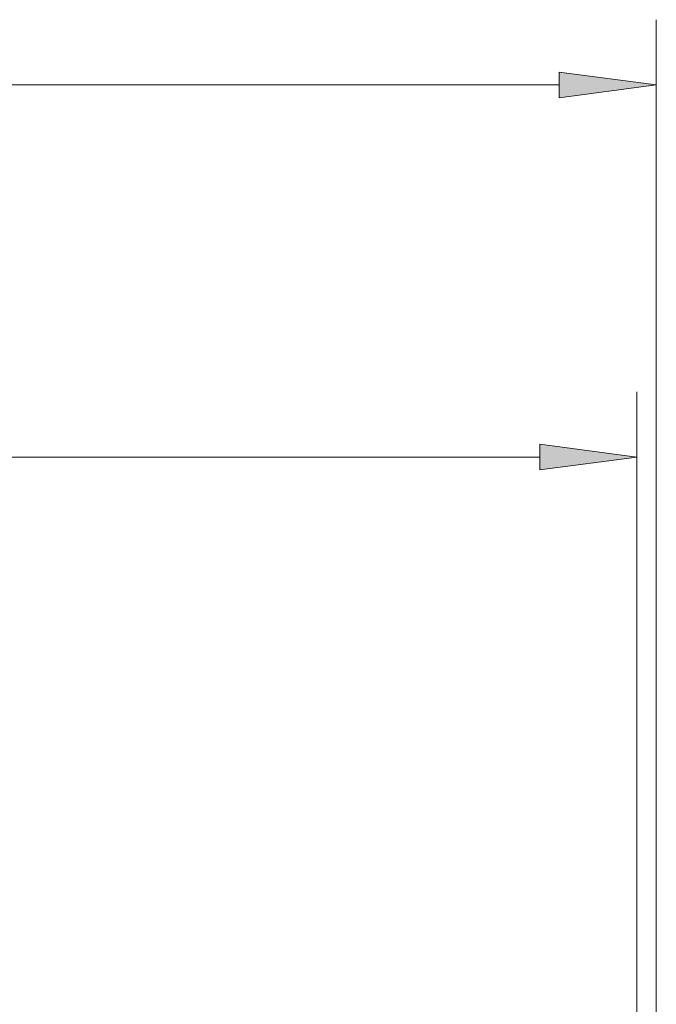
# Model space of a CAD drawing. Extents: x 5 to 415, y 5 to 296.
# Tile 33 of 46: x 271 to 290, y 240 to 270. Entities that reach past the tile are written whole.
import ezdxf

# ---------------------------------------------------------------- set-up
doc = ezdxf.new("R2010")
doc.units = 0

msp = doc.modelspace()

# ---------------------------------------------------------------- linework, layer by layer
at = {"color": 7, "lineweight": 13}
for p, q in [((290.424896, 182.623947), (290.424896, 270.39209)), ((242.949249, 268.39209), (287.450562, 268.39209)), ((289.824921, 213.223938), (289.824921, 258.985382)), ((242.949249, 256.985382), (286.850586, 256.985382))]:
    msp.add_line(p, q, dxfattribs=at)
for points in [[(287.450562, 268.000519), (290.424896, 268.39209), (287.450562, 268.783691)], [(286.850586, 256.593811), (289.824921, 256.985382), (286.850586, 257.376953)]]:
    msp.add_lwpolyline(points, close=True, dxfattribs=at)
for points in [[(287.450562, 268.000519), (290.424896, 268.39209), (287.450562, 268.000519), (287.450562, 268.783691)], [(286.850586, 256.593811), (289.824921, 256.985382), (286.850586, 256.593811), (286.850586, 257.376953)]]:
    msp.add_solid(points, dxfattribs=at)

doc.saveas('drawing.dxf')
